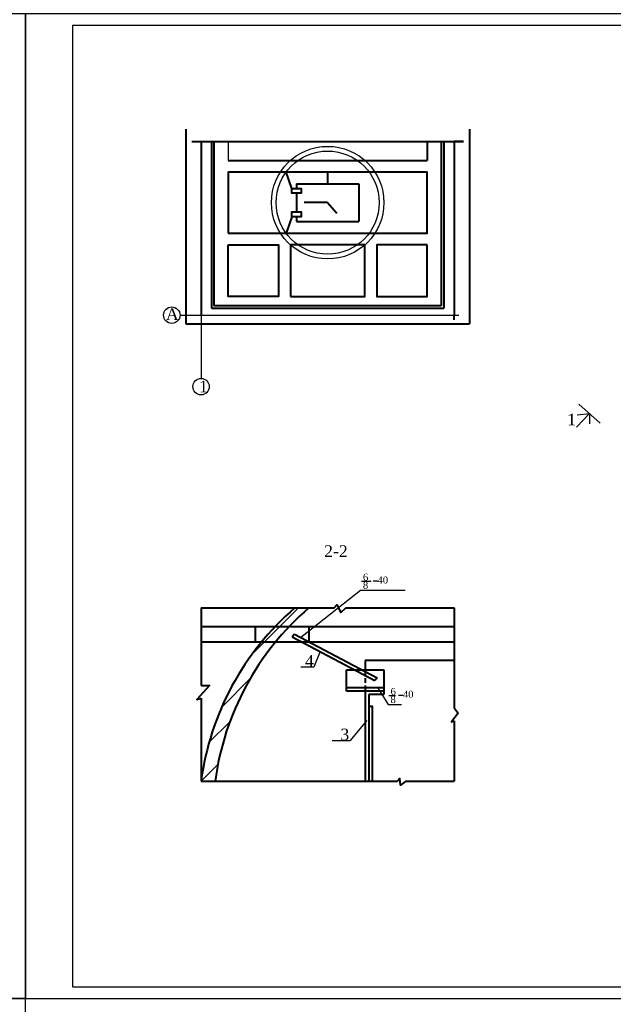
# Model space of a CAD drawing. Header units: millimetres. Extents: x -3143211 to -2549809, y 1060331 to 1394375.
# Tile 97 of 151: x -3057547 to -3032219, y 1160555 to 1202555. Entities that reach past the tile are written whole.
import ezdxf

# ---------------------------------------------------------------- set-up
doc = ezdxf.new("R2010")
doc.units = ezdxf.units.MM
doc.layers.add('(002) Рамка', color=7, linetype='Continuous')
doc.layers.add('Сплошная толстая', color=7, linetype='Continuous', lineweight=40)
doc.styles.get("Standard").update_dxf_attribs({"font": 'isocpeui.ttf'})

msp = doc.modelspace()

# ---------------------------------------------------------------- hatches: boundary and pattern name
h = msp.add_hatch()
h.set_pattern_fill('SACNCR', color=0, scale=1000, style=0)
h.set_pattern_definition([(45, (4215572.3, 4526991), (-1683.798, 1683.798), []), (45, (4217256.1, 4526991), (-1683.798, 1683.798), [0, -2381.25])])
h.paths.add_polyline_path([(-3046624.20134, 1176017.53566), (-3047224.20134, 1176017.53566, 0.1401785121), (-3049806.61918, 1170067.53566), (-3049206.61918, 1170067.53566, -0.1401785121)])
h.paths.add_polyline_path([(-3046048.51413, 1176667.53566), (-3046648.51413, 1176667.53566, 0.0184096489), (-3047224.20134, 1176017.53566), (-3046624.20134, 1176017.53566, -0.0184096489)])
h.paths.add_polyline_path([(-3045206.61918, 1177467.53566), (-3045806.61918, 1177467.53566, 0.0246304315), (-3046648.51413, 1176667.53566), (-3046048.51413, 1176667.53566, -0.0246304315)])

# ---------------------------------------------------------------- linework, layer by layer
at = {"color": 0}
for p, q in [((-3057296.73173, 1160804.62022), (-3057296.73173, 1202804.62022)), ((-3049806.61918, 1197351.86741), (-3049356.61918, 1197351.86741)), ((-3049356.61918, 1197351.86741), (-3049256.61918, 1197351.86741)), ((-3048656.61918, 1197351.86741), (-3048656.61918, 1196551.86741)), ((-3050706.61918, 1189951.86741), (-3038806.61918, 1189951.86741)), ((-3033239.65741, 1185750.32663), (-3033783.83976, 1185179.30366)), ((-3033756.3303, 1185697.84057), (-3033239.65741, 1185750.32663)), ((-3033239.65741, 1185750.32663), (-3033232.36985, 1185309.79604)), ((-3047678.00587, 1175428.57637), (-3045650.88194, 1177467.53566)), ((-3048928.02835, 1173233.69006), (-3047704.57224, 1174464.28931)), ((-3049806.61918, 1170067.53566), (-3049088.61157, 1170789.73535)), ((-3057296.73173, 1160804.62022), (-2997896.73173, 1160804.62022)), ((-3057296.73173, 1118804.62022), (-3057296.73173, 1160804.62022)), ((-3057296.73173, 1160804.62022), (-2997896.73173, 1160804.62022))]:
    msp.add_line(p, q, dxfattribs=at)
at = {"color": 0, "lineweight": -3}
msp.add_line((-3033696.83092, 1186158.8604), (-3032782.48389, 1185341.79287), dxfattribs=at)
at = {"color": 0, "ltscale": 0.3}
for p, q in [((-3042967.93416, 1178597.9883), (-3042549.26673, 1178597.9883)), ((-3041789.87284, 1173723.71482), (-3041512.4215, 1173723.71482))]:
    msp.add_line(p, q, dxfattribs=at)
at = {"color": 0}
for points in [[(-3116696.73173, 1160804.62022), (-3057296.73173, 1160804.62022), (-3057296.73173, 1202804.62022), (-3116696.73173, 1202804.62022)], [(-3057296.73173, 1160804.62022), (-2997896.73173, 1160804.62022), (-2997896.73173, 1202804.62022), (-3057296.73173, 1202804.62022)], [(-3055296.73173, 1161304.62022), (-2998396.73173, 1161304.62022), (-2998396.73173, 1202304.62022), (-3055296.73173, 1202304.62022)], [(-3116696.73173, 1118804.62022), (-3057296.73173, 1118804.62022), (-3057296.73173, 1160804.62022), (-3116696.73173, 1160804.62022)]]:
    msp.add_lwpolyline(points, close=True, dxfattribs=at)
for points in [[(-3050206.61918, 1197351.86741), (-3049806.61918, 1197351.86741), (-3049806.61918, 1187251.86741)], [(-3045558.31339, 1176205.48239), (-3043006.74321, 1178218.92176), (-3041103.3007, 1178218.92176)], [(-3044728.72165, 1175599.49568), (-3045000.53267, 1174929.96765), (-3045553.38305, 1174929.96765)], [(-3042276.15058, 1174067.53566), (-3041828.6819, 1173344.64829), (-3041259.43625, 1173344.64829)], [(-3042729.2227, 1172660.57244), (-3043465.74162, 1171788.2565), (-3044215.77338, 1171788.2565)]]:
    msp.add_lwpolyline(points, dxfattribs=at)
for centre, radius in [((-3044406.61918, 1194751.86741), 2400), ((-3044406.61918, 1194751.86741), 2200), ((-3051056.61918, 1189951.86741), 350), ((-3049806.61918, 1186901.86741), 350)]:
    msp.add_circle(centre, radius, dxfattribs=at)
at = {"layer": 'Сплошная толстая', "color": 0}
for p, q in [((-3050456.61918, 1197884.1461), (-3050456.61918, 1189584.1461)), ((-3038356.61918, 1197884.1461), (-3038356.61918, 1189584.1461)), ((-3049806.61918, 1197351.86741), (-3049806.61918, 1189951.86741)), ((-3049356.61918, 1197351.86741), (-3049356.61918, 1190251.86741)), ((-3049256.61918, 1197351.86741), (-3049256.61918, 1190351.86741)), ((-3040156.61918, 1197351.86741), (-3040156.61918, 1196551.86741)), ((-3039556.61918, 1197351.86741), (-3039556.61918, 1190351.86741)), ((-3039456.61918, 1197351.86741), (-3039456.61918, 1190251.86741)), ((-3048656.61918, 1196551.86741), (-3040156.61918, 1196551.86741)), ((-3045931.61918, 1195351.86741), (-3046181.44311, 1196051.86741)), ((-3044406.61918, 1196051.86741), (-3044406.61918, 1195551.86741)), ((-3045731.61918, 1195551.86741), (-3045731.61918, 1195351.86741)), ((-3043081.61918, 1195551.86741), (-3043081.61918, 1193951.86741)), ((-3045731.61918, 1195151.86741), (-3045731.61918, 1194351.86741)), ((-3044406.61918, 1194751.86741), (-3045406.61477, 1194754.83615)), ((-3044406.61918, 1194751.86741), (-3044008.54093, 1194300.68684)), ((-3045931.61918, 1194151.86741), (-3046181.44311, 1193451.86741)), ((-3045731.61918, 1194151.86741), (-3045731.61918, 1193951.86741)), ((-3039556.61918, 1190351.86741), (-3049256.61918, 1190351.86741)), ((-3049356.61918, 1190251.86741), (-3039456.61918, 1190251.86741)), ((-3039006.61918, 1189751.86741), (-3039006.61918, 1189951.86741)), ((-3050456.61918, 1189584.1461), (-3038356.61918, 1189584.1461)), ((-3049806.61918, 1177467.53566), (-3049806.61918, 1174159.64321)), ((-3049806.61918, 1176667.53566), (-3039006.61918, 1176667.53566)), ((-3047506.61918, 1176667.53566), (-3047506.61918, 1176017.53566)), ((-3045206.61918, 1176667.53566), (-3045206.61918, 1176017.53566)), ((-3049806.61918, 1176017.53566), (-3039006.61918, 1176017.53566)), ((-3045826.29167, 1176347.42835), (-3045919.73767, 1176230.09189)), ((-3045919.73767, 1176230.09189), (-3042388.79209, 1174360.59486)), ((-3045826.29167, 1176347.42835), (-3042292.49973, 1174475.60695)), ((-3039006.61918, 1175217.53566), (-3042806.61918, 1175217.53566)), ((-3042806.61918, 1175217.53566), (-3042806.61918, 1174817.53566)), ((-3042806.61918, 1175217.53566), (-3042806.61918, 1174817.53566)), ((-3043606.61918, 1173917.53566), (-3043606.61918, 1174817.53566)), ((-3043606.61918, 1174817.53566), (-3042806.61918, 1174817.53566)), ((-3042806.61918, 1174817.53566), (-3042006.61918, 1174817.53566)), ((-3042806.61918, 1174742.32353), (-3042806.61918, 1174542.32353)), ((-3042006.61918, 1174817.53566), (-3042006.61918, 1173917.53566)), ((-3042806.61918, 1174467.11141), (-3042806.61918, 1174267.11141)), ((-3042292.49973, 1174475.60695), (-3042388.79209, 1174360.59486)), ((-3042006.61918, 1173917.53566), (-3043606.61918, 1173917.53566)), ((-3042806.61918, 1174147.90163), (-3042806.61918, 1173953.68297)), ((-3042806.61918, 1173917.53566), (-3042806.61918, 1170067.53566)), ((-3049806.61918, 1173613.29899), (-3049806.61918, 1170067.53566)), ((-3049806.61918, 1170067.53566), (-3041427.44742, 1170067.53566)), ((-3041073.36953, 1170067.53566), (-3039006.61918, 1170067.53566))]:
    msp.add_line(p, q, dxfattribs=at)
for points in [[(-3050206.61918, 1197351.86741), (-3038606.61918, 1197351.86741)], [(-3038606.61918, 1197351.86741), (-3039006.61918, 1197351.86741), (-3039006.61918, 1189951.86741)], [(-3045731.61918, 1195351.86741), (-3045531.61918, 1195351.86741), (-3045531.61918, 1195151.86741), (-3045931.61918, 1195151.86741), (-3045931.61918, 1195351.86741), (-3045731.61918, 1195351.86741)], [(-3045731.61918, 1195551.86741), (-3043081.61918, 1195551.86741)], [(-3045731.61918, 1194351.86741), (-3045531.61918, 1194351.86741), (-3045531.61918, 1194151.86741), (-3045931.61918, 1194151.86741), (-3045931.61918, 1194351.86741), (-3045731.61918, 1194351.86741)], [(-3045731.61918, 1193951.86741), (-3043081.61918, 1193951.86741)], [(-3049806.61918, 1177467.53566), (-3044123.37415, 1177467.53566)], [(-3044123.37415, 1177467.53566), (-3044016.21687, 1177593.1415), (-3043848.29794, 1177262.53124), (-3043637.46536, 1177467.53566)], [(-3043637.46536, 1177467.53566), (-3039006.61918, 1177467.53566)], [(-3039006.61918, 1177467.53566), (-3039006.61918, 1173197.43343)], [(-3049806.61918, 1174159.64321), (-3049453.63581, 1174159.64321), (-3049981.44362, 1173557.10247), (-3049806.61918, 1173613.29899)], [(-3043606.61918, 1173917.53566), (-3043606.61918, 1174067.53566), (-3042006.61918, 1174067.53566), (-3042006.61918, 1173767.53566)], [(-3042006.61918, 1173767.53566), (-3042656.61918, 1173767.53566)], [(-3042656.61918, 1173767.53566), (-3042656.61918, 1170067.53566)], [(-3042656.61918, 1173278.50937), (-3042506.61918, 1173278.50937), (-3042506.61918, 1170067.53566)], [(-3039006.61918, 1173197.43343), (-3038844.07388, 1172978.46657), (-3039124.68436, 1172610.60748), (-3039006.61918, 1172645.6448)], [(-3039006.61918, 1172645.6448), (-3039006.61918, 1170067.53566)], [(-3041073.36953, 1170067.53566), (-3041297.41517, 1169896.13801), (-3041326.65455, 1170192.21697), (-3041427.44742, 1170067.53566)]]:
    msp.add_lwpolyline(points, dxfattribs=at)
for points in [[(-3048656.61918, 1193451.86741), (-3040156.61918, 1193451.86741), (-3040156.61918, 1196051.86741), (-3048656.61918, 1196051.86741)], [(-3048656.61918, 1192951.86741), (-3046506.61918, 1192951.86741), (-3046506.61918, 1190751.86741), (-3048656.61918, 1190751.86741)], [(-3045993.4727, 1190751.86741), (-3042818.4727, 1190751.86741), (-3042818.4727, 1192951.86741), (-3045993.4727, 1192951.86741)], [(-3040156.61918, 1192951.86741), (-3042306.61918, 1192951.86741), (-3042306.61918, 1190751.86741), (-3040156.61918, 1190751.86741)]]:
    msp.add_lwpolyline(points, close=True, dxfattribs=at)
for centre in [(-3038112.45634, 1168527.44763), (-3037512.45634, 1168527.44763)]:
    msp.add_arc(centre, 11795.13949, 130.716476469, 172.497484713, dxfattribs=at)

# ---------------------------------------------------------------- texts
at = {"layer": '(002) Рамка', "insert": (-3069699.28716, 1165534.63865), "char_height": 300, "width": 11750.9206449, "attachment_point": 1}
msp.add_mtext('\\pi96.71032;Surxondaryo viloyati “Termiz” EIZning Bandixon tumani filiali \\P\\pi1164.55123;uchun ichimlik suvi inshootini va tarmog’ini qurish.', dxfattribs=at)
at = {"color": 0, "char_height": 500, "width": 8058.7252763, "attachment_point": 1}
for s, insert in [('{\\fTimes New Roman|b0|i0|c0|p18;A}', (-3051307.74944, 1190241.3773)), ('{\\fTimes New Roman|b0|i0|c0|p18;1}', (-3049893.90522, 1187158.78636)), ('{\\fTimes New Roman|b0|i0|c0|p18;2-2}', (-3044557.30221, 1180134.17336)), ('{\\fTimes New Roman|b0|i0|c0|p18;4}', (-3045373.97579, 1175449.06769)), ('{\\fTimes New Roman|b0|i0|c0|p18;3}', (-3043863.55858, 1172314.16909))]:
    msp.add_mtext(s, dxfattribs=dict(at, insert=insert))
at = {"color": 0, "insert": (-3034185.31398, 1185752.352), "char_height": 500, "width": 8058.7252763, "attachment_point": 1, "rotation": 359.75836771}
msp.add_mtext('{\\fTimes New Roman|b0|i0|c0|p18;1}', dxfattribs=at)
at = {"color": 0, "ltscale": 0.3, "char_height": 300, "width": 404.0707889, "attachment_point": 1, "rotation": 0.5}
for s, insert in [('{\\fTimes New Roman|b0|i0|c0|p18;8}', (-3042904.63124, 1178576.31036)), ('{\\fTimes New Roman|b0|i0|c0|p18;6}', (-3042902.46365, 1178924.19096)), ('{\\fTimes New Roman|b0|i0|c0|p18;40}', (-3042282.57945, 1178801.01214)), ('{\\fTimes New Roman|b0|i0|c0|p18;6}', (-3041724.40233, 1174049.91748)), ('{\\fTimes New Roman|b0|i0|c0|p18;40}', (-3041199.24636, 1173926.40132)), ('{\\fTimes New Roman|b0|i0|c0|p18;8}', (-3041726.56992, 1173702.03688))]:
    msp.add_mtext(s, dxfattribs=dict(at, insert=insert))
at = {"color": 0, "ltscale": 0.3, "char_height": 500, "width": 8058.7252763, "attachment_point": 1}
for insert in [(-3042498.39286, 1178934.86427), (-3041415.05978, 1174060.25345)]:
    msp.add_mtext('{\\fTimes New Roman|b0|i0|c0|p18;-}', dxfattribs=dict(at, insert=insert))

doc.saveas('drawing.dxf')
